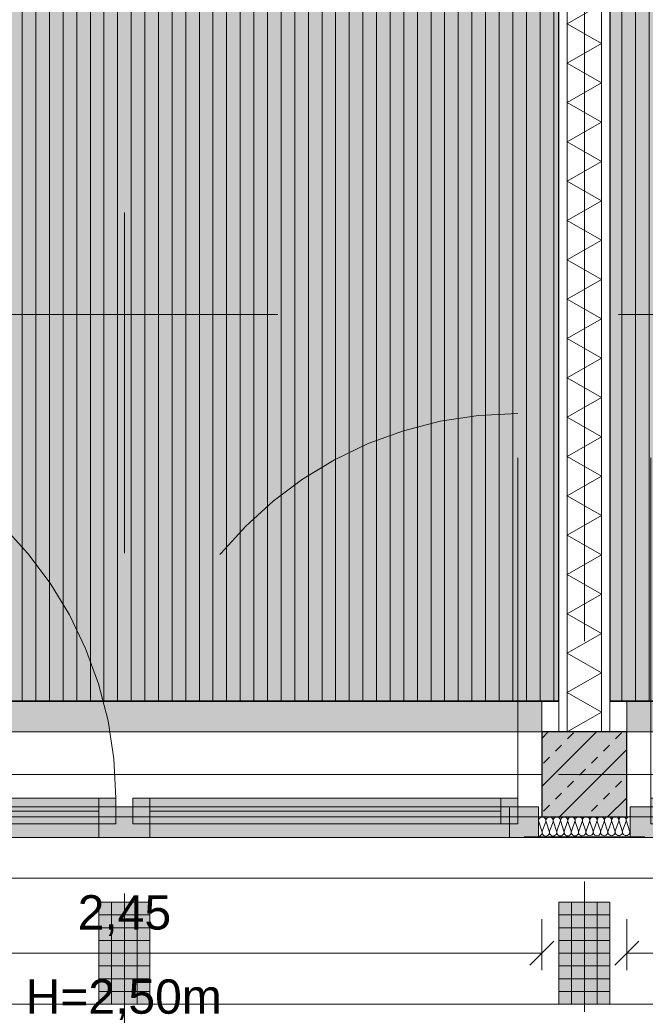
# Model space of a CAD drawing. Header units: metres. Extents: x -49 to 152, y -127 to 99.
# Tile 17 of 177: x -35.41 to -33.57, y -22.27 to -19.38. Entities that reach past the tile are written whole.
import ezdxf

# ---------------------------------------------------------------- set-up
doc = ezdxf.new("R2010")
doc.units = ezdxf.units.M
doc.header["$PDMODE"] = 1
doc.header["$PDSIZE"] = -2
for name, pattern in [('Achsen 01', [5.291531, 3.175, -1.058062, 0.352704, -0.705764]), ('gestrichelt - 01', [2, 1, -1]), ('ISO-07 Punktiert', [0.889, 0.127, -0.762]), ('Raster 01', [2, 1, -1]), ('VW-01 Strichlinie kurz', [2, 1, -1])]:
    doc.linetypes.add(name, pattern=pattern)
doc.layers.get('0').update_dxf_attribs({"lineweight": 25})
for name, color, linetype, lineweight, true_color in [('013_Beton und Stahlbetonarbeiten-000 Brüstung', 7, 'Continuous', 9, 0xa6a6a6), ('013_Beton und Stahlbetonarbeiten-000 Sichtbeton-333 Außenstütze', 5, 'Continuous', 5, 0x0000ff), ('013_Beton und Stahlbetonarbeiten-000 Sichtbeton-334 Außenwandöf', 5, 'Continuous', 5, 0x0000ff), ('014_Fassadenarbeiten-000 Aufsicht Betonfertigteile', 7, 'Continuous', 9, 0xc0c0c0), ('014_Fassadenarbeiten-330 mineralische Dämmung', 7, 'Continuous', 9, 0x666666), ('031_Metallbauarbeiten-350 Lamellendecke DS', 7, 'Continuous', 35, 0x666666), ('032_Metallarbeiten-Fenster', 7, 'Continuous', 13, 0x444444), ('039_Trockenbauarbeiten-340 Dämmung', 7, 'Continuous', 9, 0xc0c0c0), ('AV1-Achsen', 1, 'Achsen 01', 18, 0xff0000), ('AV1-Raster', 7, 'Raster 01', 9, 0xa6a6a6)]:
    doc.layers.add(name, color=color, linetype=linetype, lineweight=lineweight, true_color=true_color)
for name, color, linetype, lineweight in [('013_Beton und Stahlbetonarbeiten-000 Unterzüge', 7, 'ISO-07 Punktiert', 13), ('013_Beton und Stahlbetonarbeiten-330 Außenstützen', 7, 'Continuous', 25), ('014_Fassadenarbeiten-330 Betonfertigteile vertikal', 7, 'Continuous', 9), ('030_Sonnenschutzarbeiten-BLENDSCHUTZ', 7, 'Continuous', 5), ('039_Trockenbauarbeiten-340 Gipskarton', 7, 'Continuous', 9), ('039_Trockenbauarbeiten-alllg.', 7, 'Continuous', 9), ('_1.35m (3D)', 7, 'Continuous', 9), ('_GRU (2D)', 7, 'Continuous', 9), ('_OG 3 (2D)', 7, 'Continuous', 9), ('_OG 3 - DS (2D)', 7, 'Continuous', 9), ('Bemaßung-Bemaßung', 7, 'Continuous', 9)]:
    doc.layers.add(name, color=color, linetype=linetype, lineweight=lineweight)
doc.layers.get('0').freeze()
doc.styles.add('Arial', font='arial.ttf')
doc.dimstyles.new('COE 50', dxfattribs={"dimtxt": 100.872396, "dimasz": 0.001414, "dimexe": 0.001, "dimexo": 0.01, "dimgap": 0.001, "dimtad": 1, "dimdec": 3, "dimtxsty": 'Arial', "dimblk": 'VW_SLASH-3', "dimblk1": 'VW_SLASH-3', "dimblk2": 'VW_SLASH-3', "dimcen": 0, "dimadec": 3, "dimazin": 0, "dimtfac": 0.8, "dimtdec": 3, "dimtix": 1, "dimtmove": 0, "dimatfit": 0, "dimldrblk": 'VW_SLASH-2', "dimfxl": 0.002, "dimfxlon": 1, "dimfrac": 2, "dimtolj": 1, "dimarcsym": 0})
pattern_1 = [(90, (0, 0), (0.04, 0), [])]
pattern_2 = [(-90, (0, 0), (0.0375, 0), [])]
pattern_3 = [(0, (0, 0), (2e-18, -0.0375), [])]

# ---------------------------------------------------------------- blocks, each defined once
blk = doc.blocks.new('Group-4')
at = {"layer": 'AV1-Raster'}
for p, q in [((-35.1, -22.95), (-35.1, 1.35)), ((-33.75, -22.95), (-33.75, 1.35)), ((1.35, -20.25), (-40.5, -20.25))]:
    blk.add_line(p, q, dxfattribs=at)
blk = doc.blocks.new('1.35m (3D)')
at = {"layer": 'AV1-Raster', "color": 7}
blk.add_blockref('Group-4', (0, 0), dxfattribs=at)
blk = doc.blocks.new('VW_SLASH-3')
at = {"color": 0, "linetype": 'ByBlock', "lineweight": -2, "transparency": 16777216}
blk.add_line((0, 0), (-1, 0), dxfattribs=at)
at = {"color": 0, "linetype": 'Continuous', "lineweight": 15, "transparency": 16777216, "flags": 128}
blk.add_lwpolyline([(0.5, 0.5), (-0.5, -0.5)], dxfattribs=at)
blk = doc.blocks.new('*D70')
at = {"layer": '030_Sonnenschutzarbeiten-BLENDSCHUTZ', "color": 0, "lineweight": -2}
for p, q in [((-36.325, -22.025), (-36.325, -22.175)), ((-33.875, -22.025), (-33.875, -22.175)), ((-36.2543, -22.125), (-33.9457, -22.125))]:
    blk.add_line(p, q, dxfattribs=at)
at = {"layer": 'Defpoints', "color": 0}
for p in [(-36.325, -21.36), (-33.875, -21.36), (-33.875, -22.125)]:
    blk.add_point(p, dxfattribs=at)
at = {"layer": '030_Sonnenschutzarbeiten-BLENDSCHUTZ', "color": 0, "lineweight": -2, "xscale": 0.070693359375, "yscale": 0.070693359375, "zscale": 0.070693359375, "rotation": 180}
blk.add_blockref('VW_SLASH-3', (-36.325, -22.125), dxfattribs=at)
at = {"layer": '030_Sonnenschutzarbeiten-BLENDSCHUTZ', "color": 0, "lineweight": -2, "xscale": 0.070693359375, "yscale": 0.070693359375, "zscale": 0.070693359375}
blk.add_blockref('VW_SLASH-3', (-33.875, -22.125), dxfattribs=at)
at = {"layer": '030_Sonnenschutzarbeiten-BLENDSCHUTZ', "color": 0, "lineweight": 13, "insert": (-35.1, -22.0144), "char_height": 0.10087, "attachment_point": 5, "style": 'Arial'}
blk.add_mtext('\\A1;2,45', dxfattribs=at)
blk = doc.blocks.new('VW_SLASH-2')
at = {"color": 0, "linetype": 'ByBlock', "lineweight": -2, "transparency": 16777216}
blk.add_line((0, 0), (-1, 0), dxfattribs=at)
at = {"color": 0, "linetype": 'Continuous', "lineweight": 15, "transparency": 16777216, "flags": 128}
blk.add_lwpolyline([(0.5, 0.5), (-0.5, -0.5)], dxfattribs=at)
blk = doc.blocks.new('*D71')
at = {"layer": '030_Sonnenschutzarbeiten-BLENDSCHUTZ', "color": 0, "lineweight": -2}
for p, q in [((-33.625, -22.025), (-33.625, -22.175)), ((-31.175, -22.025), (-31.175, -22.175)), ((-31.2457, -22.125), (-33.5543, -22.125))]:
    blk.add_line(p, q, dxfattribs=at)
at = {"layer": 'Defpoints', "color": 0}
for p in [(-33.625, -21.36), (-31.175, -21.36), (-33.625, -22.125)]:
    blk.add_point(p, dxfattribs=at)
at = {"layer": '030_Sonnenschutzarbeiten-BLENDSCHUTZ', "color": 0, "lineweight": -2, "xscale": 0.070693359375, "yscale": 0.070693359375, "zscale": 0.070693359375, "rotation": 180}
blk.add_blockref('VW_SLASH-3', (-33.625, -22.125), dxfattribs=at)
at = {"layer": '030_Sonnenschutzarbeiten-BLENDSCHUTZ', "color": 0, "lineweight": -2, "xscale": 0.070693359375, "yscale": 0.070693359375, "zscale": 0.070693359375}
blk.add_blockref('VW_SLASH-3', (-31.175, -22.125), dxfattribs=at)
at = {"layer": '030_Sonnenschutzarbeiten-BLENDSCHUTZ', "color": 0, "lineweight": 13, "insert": (-32.4, -22.0144), "char_height": 0.10087, "attachment_point": 5, "style": 'Arial'}
blk.add_mtext('\\A1;2,45', dxfattribs=at)
blk = doc.blocks.new('Group-177')
at = {"color": 255, "linetype": 'Continuous', "lineweight": 5}
blk.add_wipeout([(-21.475, 33.7), (-17.625, 33.7), (-17.625, 33.8), (-21.475, 33.8)], dxfattribs=at).dxf.layer = '039_Trockenbauarbeiten-340 Dämmung'
blk = doc.blocks.new('Group-178')
at = {"layer": '039_Trockenbauarbeiten-340 Dämmung', "transparency": 33554687, "flags": 128}
blk.add_lwpolyline([(-21.475, 33.8), (-21.4173, 33.7), (-21.3595, 33.8), (-21.3018, 33.7), (-21.2441, 33.8), (-21.1863, 33.7), (-21.1286, 33.8), (-21.0709, 33.7), (-21.0131, 33.8), (-20.9554, 33.7), (-20.8976, 33.8), (-20.8399, 33.7), (-20.7822, 33.8), (-20.7244, 33.7), (-20.6667, 33.8), (-20.609, 33.7), (-20.5512, 33.8), (-20.4935, 33.7), (-20.4358, 33.8), (-20.378, 33.7), (-20.3203, 33.8), (-20.2626, 33.7), (-20.2048, 33.8), (-20.1471, 33.7), (-20.0894, 33.8), (-20.0316, 33.7), (-19.9739, 33.8), (-19.9162, 33.7), (-19.8584, 33.8), (-19.8007, 33.7), (-19.7429, 33.8), (-19.6852, 33.7), (-19.6275, 33.8), (-19.5697, 33.7), (-19.512, 33.8), (-19.4543, 33.7), (-19.3965, 33.8), (-19.3388, 33.7)], dxfattribs=at)
blk = doc.blocks.new('Group-179')
at = {"layer": '039_Trockenbauarbeiten-340 Dämmung'}
blk.add_blockref('Group-177', (0, 0), dxfattribs=at)
at = {"layer": '039_Trockenbauarbeiten-340 Dämmung', "transparency": 33554687}
blk.add_blockref('Group-178', (0, 0), dxfattribs=at)
blk = doc.blocks.new('Parametric Object-7')
at = {"layer": '039_Trockenbauarbeiten-340 Dämmung', "color": 7, "transparency": 33554687}
blk.add_blockref('Group-179', (0, 0), dxfattribs=at)
at = {"layer": '039_Trockenbauarbeiten-340 Dämmung', "color": 0, "flags": 1}
for tag in ['IFC_UUID', 'instanceID', 'prm0_name', 'prm0_type', 'prm0_value', 'prm1_name', 'prm1_type', 'prm1_value', 'prm2_name', 'prm2_type', 'prm2_value', 'prm3_name', 'prm3_type', 'prm3_value', 'prm4_name', 'prm4_type', 'prm4_value', 'prm5_name', 'prm5_type', 'prm5_value', 'prm6_name', 'prm6_type', 'prm6_value']:
    blk.add_attdef(tag, (-33.8, -21.475), '', height=0.00018, dxfattribs=at)
blk = doc.blocks.new('*D446')
at = {"layer": 'Bemaßung-Bemaßung', "color": 0, "lineweight": -2}
for p, q in [((-39.15, -25.175), (-39.15, -25.325)), ((-33.75, -25.175), (-33.75, -25.325)), ((-33.8207, -25.275), (-39.0793, -25.275))]:
    blk.add_line(p, q, dxfattribs=at)
at = {"layer": 'Defpoints', "color": 0}
for p in [(-39.15, -21.6), (-33.75, -21.6), (-39.15, -25.275)]:
    blk.add_point(p, dxfattribs=at)
at = {"layer": 'Bemaßung-Bemaßung', "color": 0, "lineweight": -2, "xscale": 0.070693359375, "yscale": 0.070693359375, "zscale": 0.070693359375, "rotation": 180}
blk.add_blockref('VW_SLASH-3', (-39.15, -25.275), dxfattribs=at)
at = {"layer": 'Bemaßung-Bemaßung', "color": 0, "lineweight": -2, "xscale": 0.070693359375, "yscale": 0.070693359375, "zscale": 0.070693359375}
blk.add_blockref('VW_SLASH-3', (-33.75, -25.275), dxfattribs=at)
at = {"layer": 'Bemaßung-Bemaßung', "color": 0, "insert": (-36.45, -25.1644), "char_height": 0.10087, "attachment_point": 5, "style": 'Arial'}
blk.add_mtext('\\A1;5,40', dxfattribs=at)
blk = doc.blocks.new('*D447')
at = {"layer": 'Bemaßung-Bemaßung', "color": 0, "lineweight": -2}
for p, q in [((-33.75, -25.175), (-33.75, -25.325)), ((-28.35, -25.175), (-28.35, -25.325)), ((-28.4207, -25.275), (-33.6793, -25.275))]:
    blk.add_line(p, q, dxfattribs=at)
at = {"layer": 'Defpoints', "color": 0}
for p in [(-33.75, -21.6), (-28.35, -21.6), (-33.75, -25.275)]:
    blk.add_point(p, dxfattribs=at)
at = {"layer": 'Bemaßung-Bemaßung', "color": 0, "lineweight": -2, "xscale": 0.070693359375, "yscale": 0.070693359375, "zscale": 0.070693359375, "rotation": 180}
blk.add_blockref('VW_SLASH-3', (-33.75, -25.275), dxfattribs=at)
at = {"layer": 'Bemaßung-Bemaßung', "color": 0, "lineweight": -2, "xscale": 0.070693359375, "yscale": 0.070693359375, "zscale": 0.070693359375}
blk.add_blockref('VW_SLASH-3', (-28.35, -25.275), dxfattribs=at)
at = {"layer": 'Bemaßung-Bemaßung', "color": 0, "insert": (-31.05, -25.1644), "char_height": 0.10087, "attachment_point": 5, "style": 'Arial'}
blk.add_mtext('\\A1;5,40', dxfattribs=at)
blk = doc.blocks.new('*D520')
at = {"layer": 'Bemaßung-Bemaßung', "color": 0, "lineweight": -2}
for p, q in [((-36.325, -23.675), (-36.325, -23.825)), ((-33.875, -23.675), (-33.875, -23.825)), ((-33.9457, -23.775), (-36.2543, -23.775))]:
    blk.add_line(p, q, dxfattribs=at)
at = {"layer": 'Defpoints', "color": 0}
for p in [(-36.325, -21.475), (-33.875, -21.475), (-36.325, -23.775)]:
    blk.add_point(p, dxfattribs=at)
at = {"layer": 'Bemaßung-Bemaßung', "color": 0, "lineweight": -2, "xscale": 0.070693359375, "yscale": 0.070693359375, "zscale": 0.070693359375, "rotation": 180}
blk.add_blockref('VW_SLASH-3', (-36.325, -23.775), dxfattribs=at)
at = {"layer": 'Bemaßung-Bemaßung', "color": 0, "lineweight": -2, "xscale": 0.070693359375, "yscale": 0.070693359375, "zscale": 0.070693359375}
blk.add_blockref('VW_SLASH-3', (-33.875, -23.775), dxfattribs=at)
at = {"layer": 'Bemaßung-Bemaßung', "color": 0, "insert": (-35.1, -23.6644), "char_height": 0.10087, "attachment_point": 5, "style": 'Arial'}
blk.add_mtext('\\A1;2,45', dxfattribs=at)
blk = doc.blocks.new('*D521')
at = {"layer": 'Bemaßung-Bemaßung', "color": 0, "lineweight": -2}
for p, q in [((-33.875, -23.675), (-33.875, -23.825)), ((-33.625, -23.675), (-33.625, -23.825)), ((-33.6957, -23.775), (-33.8043, -23.775))]:
    blk.add_line(p, q, dxfattribs=at)
at = {"layer": 'Defpoints', "color": 0}
for p in [(-33.875, -21.475), (-33.625, -21.475), (-33.875, -23.775)]:
    blk.add_point(p, dxfattribs=at)
at = {"layer": 'Bemaßung-Bemaßung', "color": 0, "lineweight": -2, "xscale": 0.070693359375, "yscale": 0.070693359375, "zscale": 0.070693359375, "rotation": 180}
blk.add_blockref('VW_SLASH-3', (-33.875, -23.775), dxfattribs=at)
at = {"layer": 'Bemaßung-Bemaßung', "color": 0, "lineweight": -2, "xscale": 0.070693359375, "yscale": 0.070693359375, "zscale": 0.070693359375}
blk.add_blockref('VW_SLASH-3', (-33.625, -23.775), dxfattribs=at)
at = {"layer": 'Bemaßung-Bemaßung', "color": 0, "insert": (-33.75, -23.6735), "char_height": 0.10087, "attachment_point": 5, "style": 'Arial'}
blk.add_mtext('\\A1;25', dxfattribs=at)
blk = doc.blocks.new('*D522')
at = {"layer": 'Bemaßung-Bemaßung', "color": 0, "lineweight": -2}
for p, q in [((-33.625, -23.675), (-33.625, -23.825)), ((-31.175, -23.675), (-31.175, -23.825)), ((-31.2457, -23.775), (-33.5543, -23.775))]:
    blk.add_line(p, q, dxfattribs=at)
at = {"layer": 'Defpoints', "color": 0}
for p in [(-33.625, -21.475), (-31.175, -21.475), (-33.625, -23.775)]:
    blk.add_point(p, dxfattribs=at)
at = {"layer": 'Bemaßung-Bemaßung', "color": 0, "lineweight": -2, "xscale": 0.070693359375, "yscale": 0.070693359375, "zscale": 0.070693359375, "rotation": 180}
blk.add_blockref('VW_SLASH-3', (-33.625, -23.775), dxfattribs=at)
at = {"layer": 'Bemaßung-Bemaßung', "color": 0, "lineweight": -2, "xscale": 0.070693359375, "yscale": 0.070693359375, "zscale": 0.070693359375}
blk.add_blockref('VW_SLASH-3', (-31.175, -23.775), dxfattribs=at)
at = {"layer": 'Bemaßung-Bemaßung', "color": 0, "insert": (-32.4, -23.6644), "char_height": 0.10087, "attachment_point": 5, "style": 'Arial'}
blk.add_mtext('\\A1;2,45', dxfattribs=at)
blk = doc.blocks.new('*D731')
at = {"layer": 'Bemaßung-Bemaßung', "color": 0, "linetype": 'Continuous', "lineweight": -2}
for p, q in [((-36.375, -23.175), (-36.375, -23.325)), ((-33.825, -23.175), (-33.825, -23.325)), ((-33.8957, -23.275), (-36.3043, -23.275))]:
    blk.add_line(p, q, dxfattribs=at)
at = {"layer": 'Defpoints', "color": 0}
for p in [(-36.375, -21.475), (-33.825, -21.475), (-36.375, -23.275)]:
    blk.add_point(p, dxfattribs=at)
at = {"layer": 'Bemaßung-Bemaßung', "color": 0, "lineweight": -2, "xscale": 0.070693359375, "yscale": 0.070693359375, "zscale": 0.070693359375, "rotation": 180}
blk.add_blockref('VW_SLASH-3', (-36.375, -23.275), dxfattribs=at)
at = {"layer": 'Bemaßung-Bemaßung', "color": 0, "lineweight": -2, "xscale": 0.070693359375, "yscale": 0.070693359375, "zscale": 0.070693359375}
blk.add_blockref('VW_SLASH-3', (-33.825, -23.275), dxfattribs=at)
at = {"layer": 'Bemaßung-Bemaßung', "color": 0, "insert": (-35.1, -23.1644), "char_height": 0.10087, "attachment_point": 5, "style": 'Arial'}
blk.add_mtext('\\A1;2,55', dxfattribs=at)
blk = doc.blocks.new('*D732')
at = {"layer": 'Bemaßung-Bemaßung', "color": 0, "linetype": 'Continuous', "lineweight": -2}
for p, q in [((-33.825, -23.175), (-33.825, -23.325)), ((-33.675, -23.175), (-33.675, -23.325)), ((-33.8957, -23.275), (-33.9664, -23.275)), ((-33.675, -23.275), (-33.825, -23.275)), ((-33.6043, -23.275), (-33.5336, -23.275))]:
    blk.add_line(p, q, dxfattribs=at)
at = {"layer": 'Defpoints', "color": 0}
for p in [(-33.825, -21.475), (-33.675, -21.475), (-33.825, -23.275)]:
    blk.add_point(p, dxfattribs=at)
at = {"layer": 'Bemaßung-Bemaßung', "color": 0, "lineweight": -2, "xscale": 0.070693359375, "yscale": 0.070693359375, "zscale": 0.070693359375}
blk.add_blockref('VW_SLASH-3', (-33.825, -23.275), dxfattribs=at)
at = {"layer": 'Bemaßung-Bemaßung', "color": 0, "lineweight": -2, "xscale": 0.070693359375, "yscale": 0.070693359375, "zscale": 0.070693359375, "rotation": 180}
blk.add_blockref('VW_SLASH-3', (-33.675, -23.275), dxfattribs=at)
at = {"layer": 'Bemaßung-Bemaßung', "color": 0, "insert": (-33.75, -23.5545), "char_height": 0.10087, "attachment_point": 5, "style": 'Arial'}
blk.add_mtext('\\A1;15', dxfattribs=at)
blk = doc.blocks.new('*D733')
at = {"layer": 'Bemaßung-Bemaßung', "color": 0, "linetype": 'Continuous', "lineweight": -2}
for p, q in [((-33.675, -23.175), (-33.675, -23.325)), ((-31.125, -23.175), (-31.125, -23.325)), ((-31.1957, -23.275), (-33.6043, -23.275))]:
    blk.add_line(p, q, dxfattribs=at)
at = {"layer": 'Defpoints', "color": 0}
for p in [(-33.675, -21.475), (-31.125, -21.475), (-33.675, -23.275)]:
    blk.add_point(p, dxfattribs=at)
at = {"layer": 'Bemaßung-Bemaßung', "color": 0, "lineweight": -2, "xscale": 0.070693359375, "yscale": 0.070693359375, "zscale": 0.070693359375, "rotation": 180}
blk.add_blockref('VW_SLASH-3', (-33.675, -23.275), dxfattribs=at)
at = {"layer": 'Bemaßung-Bemaßung', "color": 0, "lineweight": -2, "xscale": 0.070693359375, "yscale": 0.070693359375, "zscale": 0.070693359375}
blk.add_blockref('VW_SLASH-3', (-31.125, -23.275), dxfattribs=at)
at = {"layer": 'Bemaßung-Bemaßung', "color": 0, "insert": (-32.4, -23.1644), "char_height": 0.10087, "attachment_point": 5, "style": 'Arial'}
blk.add_mtext('\\A1;2,55', dxfattribs=at)
blk = doc.blocks.new('COE - Fenster 01')
at = {"layer": '032_Metallarbeiten-Fenster', "linetype": 'Continuous', "lineweight": 0}
for points in [[(-0.03, 2.515), (-0.03, 2.43), (0.06, 2.43), (0.06, 2.515)], [(0.02, 2.455), (0.02, 2.405), (-0.055, 2.405), (-0.055, 2.455)], [(-0.03, 2.43), (0.06, 2.43), (0.06, 0.17), (-0.03, 0.17)], [(0.02, 2.405), (0.02, 1.375), (-0.055, 1.375), (-0.055, 2.405)], [(0.02, 1.375), (0.02, 1.325), (-0.055, 1.325), (-0.055, 1.375)], [(0.06, 1.375), (0.06, 1.225), (-0.03, 1.225), (-0.03, 1.375)], [(0.02, 1.225), (0.02, 1.275), (-0.055, 1.275), (-0.055, 1.225)], [(0.02, 0.195), (0.02, 1.225), (-0.055, 1.225), (-0.055, 0.195)], [(0.02, 0.145), (0.02, 0.195), (-0.055, 0.195), (-0.055, 0.145)], [(0.06, 0.17), (-0.03, 0.17), (-0.03, 0.085), (0.06, 0.085)]]:
    blk.add_hatch(color=7, dxfattribs=at).paths.add_polyline_path(points)
at = {"layer": '032_Metallarbeiten-Fenster', "color": 7, "linetype": 'gestrichelt - 01', "lineweight": 18, "transparency": 33554687}
for p, q in [((-0.055, 2.455), (-1.185, 2.455)), ((-0.055, 0.145), (-1.185, 0.145))]:
    blk.add_line(p, q, dxfattribs=at)
at = {"layer": '032_Metallarbeiten-Fenster', "color": 7, "lineweight": 18}
for p, q in [((-0.0175, 2.405), (-0.0175, 1.375)), ((-0.0175, 0.195), (-0.0175, 1.225))]:
    blk.add_line(p, q, dxfattribs=at)
at = {"layer": '032_Metallarbeiten-Fenster', "color": 7, "lineweight": 18, "flags": 128}
for points in [[(-0.03, 2.515), (-0.03, 2.43), (0.06, 2.43), (0.06, 2.515)], [(0.02, 2.455), (0.02, 2.405), (-0.055, 2.405), (-0.055, 2.455)], [(-0.03, 2.43), (0.06, 2.43), (0.06, 0.17), (-0.03, 0.17)], [(0.02, 2.405), (0.02, 1.375), (-0.055, 1.375), (-0.055, 2.405)], [(0.02, 1.375), (0.02, 1.325), (-0.055, 1.325), (-0.055, 1.375)], [(0.06, 1.375), (0.06, 1.225), (-0.03, 1.225), (-0.03, 1.375)], [(0.02, 1.225), (0.02, 1.275), (-0.055, 1.275), (-0.055, 1.225)], [(0.02, 0.195), (0.02, 1.225), (-0.055, 1.225), (-0.055, 0.195)], [(0.02, 0.145), (0.02, 0.195), (-0.055, 0.195), (-0.055, 0.145)], [(0.06, 0.17), (-0.03, 0.17), (-0.03, 0.085), (0.06, 0.085)]]:
    blk.add_lwpolyline(points, close=True, dxfattribs=at)
at = {"layer": '032_Metallarbeiten-Fenster', "color": 7, "linetype": 'gestrichelt - 01', "lineweight": 18, "transparency": 33554687}
for centre, start, end in [((-0.055, 2.455), 180.0004, 270), ((-0.055, 0.145), 90, 179.9996)]:
    blk.add_arc(centre, 1.13, start, end, dxfattribs=at)
blk = doc.blocks.new('Group-484')
at = {"layer": '014_Fassadenarbeiten-330 mineralische Dämmung', "transparency": 33554687, "flags": 128}
for points in [[(15.324, -23.2855, 0.513088), (15.3343, -23.2714), (15.3251, -23.2435, -1.372995), (15.3455, -23.2434), (15.3354, -23.2714, 1.372583), (15.3558, -23.2713), (15.3466, -23.2434, -1.372995), (15.367, -23.2432), (15.3568, -23.2713, 1.372583), (15.3772, -23.2712)], [(15.3354, -23.2714, 1.372583), (15.3558, -23.2713), (15.3466, -23.2434, -1.372995), (15.367, -23.2432), (15.3568, -23.2713, 1.372583), (15.3772, -23.2712), (15.368, -23.2432, -1.372995), (15.3884, -23.2431), (15.3783, -23.2712, 1.372583), (15.3987, -23.2711), (15.3895, -23.2431, -1.372995), (15.4099, -23.243), (15.3997, -23.2711, 1.372583), (15.4201, -23.2709), (15.4109, -23.243, -1.372995), (15.4313, -23.2429), (15.4212, -23.2709, 1.372583), (15.4416, -23.2708), (15.4324, -23.2429, -1.372995), (15.4528, -23.2427), (15.4426, -23.2708, 1.372583), (15.463, -23.2707), (15.4538, -23.2427, -1.372995), (15.4742, -23.2426), (15.464, -23.2707, 1.372583), (15.4844, -23.2706), (15.4753, -23.2426, -1.372995), (15.4957, -23.2425), (15.4855, -23.2705, 1.372583), (15.5059, -23.2704), (15.4967, -23.2425, -1.372995), (15.5171, -23.2424), (15.5069, -23.2704, 1.372583), (15.5273, -23.2703), (15.5182, -23.2424, -1.372995), (15.5386, -23.2422), (15.5284, -23.2703, 1.372583), (15.5488, -23.2702), (15.5396, -23.2422, -1.372995), (15.56, -23.2421), (15.5498, -23.2702, 1.372583), (15.5702, -23.27), (15.5611, -23.2421, -1.372995), (15.5815, -23.242)], [(15.5284, -23.2703, 0.324435), (15.5324, -23.2822, 0.324435), (15.545, -23.2822, 0.324435), (15.5488, -23.2702), (15.5396, -23.2422, -0.324488), (15.5435, -23.2302, -0.324488), (15.5561, -23.2302, -0.324488), (15.56, -23.2421), (15.5498, -23.2702, 0.324435), (15.5538, -23.2821, 0.324435), (15.5664, -23.282, 0.324435), (15.5702, -23.27), (15.5611, -23.2421, -0.324488), (15.5649, -23.2301, -0.324488), (15.5775, -23.23, -0.324488), (15.5815, -23.242), (15.5713, -23.27, 0.324435), (15.5753, -23.282, 0.324435), (15.5879, -23.2819, 0.324435), (15.5917, -23.2699), (15.5825, -23.242, -0.540395), (15.5937, -23.228)], [(15.594, -23.279, -0.225531), (15.5927, -23.2699), (15.5939, -23.2666)]]:
    blk.add_lwpolyline(points, format="xyb", dxfattribs=at)
blk = doc.blocks.new('Group-488')
at = {"layer": '014_Fassadenarbeiten-330 mineralische Dämmung', "transparency": 33554687}
blk.add_blockref('Group-484', (0, 0), dxfattribs=at)
blk = doc.blocks.new('Parametric Object-68')
at = {"layer": '014_Fassadenarbeiten-330 mineralische Dämmung', "color": 7, "transparency": 33554687}
blk.add_blockref('Group-488', (0, 0), dxfattribs=at)
at = {"layer": '014_Fassadenarbeiten-330 mineralische Dämmung', "color": 0, "flags": 1}
for tag in ['IFC_UUID', 'instanceID', 'prm0_name', 'prm0_type', 'prm0_value', 'prm1_name', 'prm1_type', 'prm1_value', 'prm2_name', 'prm2_type', 'prm2_value', 'prm3_name', 'prm3_type', 'prm3_value', 'prm4_name', 'prm4_type', 'prm4_value', 'prm5_name', 'prm5_type', 'prm5_value', 'prm6_name', 'prm6_type', 'prm6_value']:
    blk.add_attdef(tag, (-33.8852, -21.7824), '', height=0.00018, dxfattribs=at)
blk = doc.blocks.new('Group-877')
at = {"layer": 'AV1-Achsen'}
blk.add_line((-33.75, -26.5), (-33.75, 4.9), dxfattribs=at)
blk = doc.blocks.new('Group-881')
at = {"layer": 'AV1-Achsen'}
blk.add_line((-43.35, -21.6), (4.2, -21.6), dxfattribs=at)
blk = doc.blocks.new('GRU (2D)')
at = {"layer": 'AV1-Achsen', "color": 7}
for name in ['Group-877', 'Group-881']:
    blk.add_blockref(name, (0, 0), dxfattribs=at)
blk = doc.blocks.new('OG 3 - DS (2D)')
at = {"layer": '030_Sonnenschutzarbeiten-BLENDSCHUTZ', "linetype": 'Continuous', "lineweight": 0, "transparency": 33554610}
for points in [[(-36.325, -21.475), (-33.875, -21.475), (-33.875, -21.385), (-36.325, -21.385)], [(-33.625, -21.475), (-31.175, -21.475), (-31.175, -21.385), (-33.625, -21.385)]]:
    blk.add_hatch(color=161, dxfattribs=at).paths.add_polyline_path(points)
at = {"layer": '031_Metallbauarbeiten-350 Lamellendecke DS', "linetype": 'Continuous', "lineweight": 0, "transparency": 33554508}
for points in [[(-36.375, -16.375), (-33.825, -16.375), (-33.825, -21.385), (-36.375, -21.385)], [(-33.675, -16.375), (-31.125, -16.375), (-31.125, -21.385), (-33.675, -21.385)]]:
    blk.add_hatch(color=254, dxfattribs=at).paths.add_polyline_path(points)
at = {"layer": '031_Metallbauarbeiten-350 Lamellendecke DS', "linetype": 'Continuous', "lineweight": 9, "transparency": 33554508}
h = blk.add_hatch(dxfattribs=at)
h.set_pattern_fill('Lamellendecke', color=252, style=0, pattern_type=2)
h.set_pattern_definition(pattern_1)
h.paths.add_polyline_path([(-36.375, -16.375), (-33.825, -16.375), (-33.825, -21.385), (-36.375, -21.385)])
h = blk.add_hatch(dxfattribs=at)
h.set_pattern_fill('Lamellendecke', color=252, style=0, pattern_type=2)
h.set_pattern_definition(pattern_1)
h.paths.add_polyline_path([(-33.675, -16.375), (-31.125, -16.375), (-31.125, -21.385), (-33.675, -21.385)])
at = {"layer": '030_Sonnenschutzarbeiten-BLENDSCHUTZ', "color": 251, "lineweight": 13, "flags": 128}
for points in [[(-36.325, -21.475), (-33.875, -21.475), (-33.875, -21.385), (-36.325, -21.385)], [(-33.625, -21.475), (-31.175, -21.475), (-31.175, -21.385), (-33.625, -21.385)]]:
    blk.add_lwpolyline(points, close=True, dxfattribs=at)
at = {"layer": '031_Metallbauarbeiten-350 Lamellendecke DS', "flags": 128}
for points in [[(-36.375, -16.375), (-33.825, -16.375), (-33.825, -21.385), (-36.375, -21.385)], [(-33.675, -16.375), (-31.125, -16.375), (-31.125, -21.385), (-33.675, -21.385)]]:
    blk.add_lwpolyline(points, close=True, dxfattribs=at)
at = {"layer": '030_Sonnenschutzarbeiten-BLENDSCHUTZ', "color": 7, "insert": (-35.3897, -22.2018), "char_height": 0.10087, "attachment_point": 1, "line_spacing_factor": 0.969122, "style": 'Arial'}
blk.add_mtext('H=2,50m', dxfattribs=at)
at = {"layer": '030_Sonnenschutzarbeiten-BLENDSCHUTZ', "color": 7, "lineweight": 13}
for base, p1, p2, picture, middle in [((-33.875, -22.125), (-36.325, -21.36), (-33.875, -21.36), '*D70', (-35.1, -22.0144)), ((-33.625, -22.125), (-31.175, -21.36), (-33.625, -21.36), '*D71', (-32.4, -22.0144))]:
    dim = blk.add_linear_dim(base=base, p1=p1, p2=p2, text='2,45', dimstyle='COE 50', override={"dimtxt": 0.100872, "dimasz": 0.070693, "dimexe": 0.05, "dimgap": 0.05, "dimpost": '<>', "dimtxsty": 'Arial', "dimtmove": 2, "dimfxl": 0.1}, dxfattribs=at)
    dim.commit()
    dim.dimension.update_dxf_attribs({"geometry": picture, "text_midpoint": middle})
blk = doc.blocks.new('OG 3 (2D)')
at = {"layer": '014_Fassadenarbeiten-330 Betonfertigteile vertikal', "linetype": 'Continuous', "lineweight": 0}
for points in [[(-35.025, -21.975), (-35.175, -21.975), (-35.175, -22.275), (-35.025, -22.275)], [(-33.675, -21.975), (-33.825, -21.975), (-33.825, -22.275), (-33.675, -22.275)]]:
    blk.add_hatch(color=9, dxfattribs=at).paths.add_polyline_path(points)
at = {"layer": '014_Fassadenarbeiten-330 Betonfertigteile vertikal', "linetype": 'Continuous', "lineweight": 9}
h = blk.add_hatch(dxfattribs=at)
h.set_pattern_fill('Stahlbetonfertigteil-1', color=8, style=0, pattern_type=2)
h.set_pattern_definition(pattern_2)
h.paths.add_polyline_path([(-35.025, -21.975), (-35.175, -21.975), (-35.175, -22.275), (-35.025, -22.275)])
at = {"layer": '014_Fassadenarbeiten-330 Betonfertigteile vertikal', "linetype": 'Continuous', "lineweight": 13}
h = blk.add_hatch(dxfattribs=at)
h.set_pattern_fill('Stahlbetonfertigteil', color=8, style=0, pattern_type=2)
h.set_pattern_definition(pattern_3)
h.paths.add_polyline_path([(-35.025, -21.975), (-35.175, -21.975), (-35.175, -22.275), (-35.025, -22.275)])
at = {"layer": '014_Fassadenarbeiten-330 Betonfertigteile vertikal', "linetype": 'Continuous', "lineweight": 9}
h = blk.add_hatch(dxfattribs=at)
h.set_pattern_fill('Stahlbetonfertigteil-1', color=8, style=0, pattern_type=2)
h.set_pattern_definition(pattern_2)
h.paths.add_polyline_path([(-33.675, -21.975), (-33.825, -21.975), (-33.825, -22.275), (-33.675, -22.275)])
at = {"layer": '014_Fassadenarbeiten-330 Betonfertigteile vertikal', "linetype": 'Continuous', "lineweight": 13}
h = blk.add_hatch(dxfattribs=at)
h.set_pattern_fill('Stahlbetonfertigteil', color=8, style=0, pattern_type=2)
h.set_pattern_definition(pattern_3)
h.paths.add_polyline_path([(-33.675, -21.975), (-33.825, -21.975), (-33.825, -22.275), (-33.675, -22.275)])
at = {"layer": '032_Metallarbeiten-Fenster', "linetype": 'Continuous', "lineweight": 0, "transparency": 33554687}
blk.add_hatch(color=181, dxfattribs=at).paths.add_polyline_path([(-33.9269, -21.783), (-33.5731, -21.783), (-33.5731, -21.785), (-33.9269, -21.785)])
at = {"layer": '014_Fassadenarbeiten-000 Aufsicht Betonfertigteile', "flags": 128}
blk.add_lwpolyline([(-39.455, -21.905), (0.305, -21.905), (0.675, -22.275), (-39.825, -22.275)], close=True, dxfattribs=at)
at = {"layer": '014_Fassadenarbeiten-330 Betonfertigteile vertikal', "flags": 128}
for points in [[(-35.025, -21.975), (-35.175, -21.975), (-35.175, -22.275), (-35.025, -22.275)], [(-33.675, -21.975), (-33.825, -21.975), (-33.825, -22.275), (-33.675, -22.275)]]:
    blk.add_lwpolyline(points, close=True, dxfattribs=at)
at = {"layer": '032_Metallarbeiten-Fenster', "color": 7, "linetype": 'Continuous', "lineweight": 9, "transparency": 33554687, "flags": 128}
blk.add_lwpolyline([(-33.9269, -21.783), (-33.5731, -21.783), (-33.5731, -21.785), (-33.9269, -21.785)], close=True, dxfattribs=at)
at = {"layer": '039_Trockenbauarbeiten-340 Dämmung', "rotation": 90}
blk.add_blockref('Parametric Object-7', (0, 0), dxfattribs=at)
at = {"color": 255}
for points in [[(-36.325, -21.725), (-36.325, -21.475), (-33.875, -21.475), (-33.875, -21.725)], [(-33.625, -21.725), (-33.625, -21.475), (-31.175, -21.475), (-31.175, -21.725)]]:
    blk.add_wipeout(points, dxfattribs=at).dxf.layer = '013_Beton und Stahlbetonarbeiten-000 Brüstung'
at = {"layer": '013_Beton und Stahlbetonarbeiten-000 Brüstung', "flags": 128}
for points in [[(-36.325, -21.725), (-36.325, -21.475), (-33.875, -21.475), (-33.875, -21.725)], [(-33.625, -21.725), (-33.625, -21.475), (-31.175, -21.475), (-31.175, -21.725)]]:
    blk.add_lwpolyline(points, close=True, dxfattribs=at)
at = {"layer": '013_Beton und Stahlbetonarbeiten-000 Unterzüge', "linetype": 'VW-01 Strichlinie kurz', "flags": 128}
for points in [[(-33.875, -21.475), (-33.875, -21.725), (-36.325, -21.725), (-36.325, -21.475)], [(-31.175, -21.475), (-31.175, -21.725), (-33.625, -21.725), (-33.625, -21.475)]]:
    blk.add_lwpolyline(points, close=True, dxfattribs=at)
at = {"layer": '039_Trockenbauarbeiten-alllg.'}
for p, q in [((-36.325, -21.6), (-33.875, -21.6)), ((-33.625, -21.6), (-31.175, -21.6))]:
    blk.add_line(p, q, dxfattribs=at)
at = {"layer": '014_Fassadenarbeiten-330 mineralische Dämmung'}
blk.add_blockref('Parametric Object-68', (-49.2089, 1.5044), dxfattribs=at)
at = {"layer": '032_Metallarbeiten-Fenster', "color": 7, "rotation": 270}
for p in [(-36.4, -21.725), (-33.7, -21.725)]:
    blk.add_blockref('COE - Fenster 01', p, dxfattribs=at)
at = {"layer": 'Bemaßung-Bemaßung'}
for base, p1, p2, picture, middle in [((-36.325, -23.775), (-33.875, -21.475), (-36.325, -21.475), '*D520', (-35.1, -23.6644)), ((-33.625, -23.775), (-31.175, -21.475), (-33.625, -21.475), '*D522', (-32.4, -23.6644))]:
    dim = blk.add_linear_dim(base=base, p1=p1, p2=p2, text='2,45', dimstyle='COE 50', override={"dimtxt": 0.100872, "dimasz": 0.070693, "dimexe": 0.05, "dimgap": 0.05, "dimpost": '<>', "dimtxsty": 'Arial', "dimtmove": 2, "dimfxl": 0.1}, dxfattribs=at)
    dim.commit()
    dim.dimension.update_dxf_attribs({"geometry": picture, "text_midpoint": middle})
at = {"layer": 'Bemaßung-Bemaßung', "color": 1}
for base, p1, p2, picture, middle in [((-39.15, -25.275), (-33.75, -21.6), (-39.15, -21.6), '*D446', (-36.45, -25.1644)), ((-33.75, -25.275), (-28.35, -21.6), (-33.75, -21.6), '*D447', (-31.05, -25.1644))]:
    dim = blk.add_linear_dim(base=base, p1=p1, p2=p2, text='5,40', dimstyle='COE 50', override={"dimtxt": 0.100872, "dimasz": 0.070693, "dimexe": 0.05, "dimgap": 0.05, "dimpost": '<>', "dimtxsty": 'Arial', "dimtmove": 2, "dimfxl": 0.1}, dxfattribs=at)
    dim.commit()
    dim.dimension.update_dxf_attribs({"geometry": picture, "text_midpoint": middle})
at = {"color": 255}
for points in [[(-33.825, -17.625), (-33.8, -17.625), (-33.8, -21.475), (-33.825, -21.475)], [(-33.7, -17.625), (-33.675, -17.625), (-33.675, -21.475), (-33.7, -21.475)]]:
    blk.add_wipeout(points, dxfattribs=at).dxf.layer = '039_Trockenbauarbeiten-340 Gipskarton'
at = {"layer": '013_Beton und Stahlbetonarbeiten-330 Außenstützen', "linetype": 'Continuous', "lineweight": 0, "true_color": 0xc0c0c0}
blk.add_hatch(color=9, dxfattribs=at).paths.add_polyline_path([(-33.625, -21.475), (-33.875, -21.475), (-33.875, -21.725), (-33.625, -21.725)])
at = {"layer": '013_Beton und Stahlbetonarbeiten-330 Außenstützen', "linetype": 'Continuous', "lineweight": 13}
h = blk.add_hatch(dxfattribs=at)
h.set_pattern_fill('Stahlbeton', color=251, style=0, pattern_type=2)
h.set_pattern_definition([(45, (0, 0), (0.07071068, -0.07071068), [0.025, -0.025])])
h.paths.add_polyline_path([(-33.625, -21.475), (-33.875, -21.475), (-33.875, -21.725), (-33.625, -21.725)])
h = blk.add_hatch(dxfattribs=at)
h.set_pattern_fill('Stahlbeton-1', color=251, style=0, pattern_type=2)
h.set_pattern_definition([(-135, (0.03106, -0.03313), (0.07071068, -0.07071068), [])])
h.paths.add_polyline_path([(-33.625, -21.475), (-33.875, -21.475), (-33.875, -21.725), (-33.625, -21.725)])
at = {"layer": '013_Beton und Stahlbetonarbeiten-000 Sichtbeton-333 Außenstütze', "color": 30}
blk.add_solid([(-33.625, -21.475), (-33.675, -21.525), (-33.875, -21.475), (-33.825, -21.525)], dxfattribs=at)
at = {"layer": '013_Beton und Stahlbetonarbeiten-000 Sichtbeton-334 Außenwandöf', "color": 30}
for points in [[(-33.875, -21.475), (-33.825, -21.525), (-33.875, -21.725), (-33.825, -21.725)], [(-33.675, -21.525), (-33.625, -21.475), (-33.675, -21.725), (-33.625, -21.725)]]:
    blk.add_solid(points, dxfattribs=at)
at = {"layer": '013_Beton und Stahlbetonarbeiten-330 Außenstützen', "flags": 128}
blk.add_lwpolyline([(-33.625, -21.475), (-33.875, -21.475), (-33.875, -21.725), (-33.625, -21.725)], close=True, dxfattribs=at)
at = {"layer": '039_Trockenbauarbeiten-340 Gipskarton', "flags": 128}
for points in [[(-33.825, -17.625), (-33.8, -17.625), (-33.8, -21.475), (-33.825, -21.475)], [(-33.7, -17.625), (-33.675, -17.625), (-33.675, -21.475), (-33.7, -21.475)]]:
    blk.add_lwpolyline(points, close=True, dxfattribs=at)
at = {"layer": 'Bemaßung-Bemaßung', "linetype": 'Continuous'}
for base, p1, p2, text, override, picture, middle in [((-36.375, -23.275), (-33.825, -21.475), (-36.375, -21.475), '2,55', {"dimtxt": 0.100872, "dimasz": 0.070693, "dimexe": 0.05, "dimgap": 0.05, "dimpost": '<>', "dimtxsty": 'Arial', "dimtmove": 2, "dimfxl": 0.1}, '*D731', (-35.1, -23.1644)), ((-33.825, -23.275), (-33.675, -21.475), (-33.825, -21.475), '15', {"dimtxt": 0.100872, "dimasz": 0.070693, "dimexe": 0.05, "dimgap": 0.05, "dimpost": '<>', "dimtxsty": 'Arial', "dimtix": 0, "dimtmove": 2, "dimfxl": 0.1}, '*D732', (-33.75, -23.5545)), ((-33.675, -23.275), (-31.125, -21.475), (-33.675, -21.475), '2,55', {"dimtxt": 0.100872, "dimasz": 0.070693, "dimexe": 0.05, "dimgap": 0.05, "dimpost": '<>', "dimtxsty": 'Arial', "dimtmove": 2, "dimfxl": 0.1}, '*D733', (-32.4, -23.1644))]:
    dim = blk.add_linear_dim(base=base, p1=p1, p2=p2, text=text, dimstyle='COE 50', override=override, dxfattribs=at)
    dim.commit()
    dim.dimension.update_dxf_attribs({"geometry": picture, "text_midpoint": middle})
at = {"layer": 'Bemaßung-Bemaßung'}
dim = blk.add_linear_dim(base=(-33.875, -23.775), p1=(-33.625, -21.475), p2=(-33.875, -21.475), text='25', dimstyle='COE 50', override={"dimtxt": 0.100872, "dimasz": 0.070693, "dimexe": 0.05, "dimgap": 0.05, "dimpost": '<>', "dimtxsty": 'Arial', "dimtmove": 2, "dimfxl": 0.1}, dxfattribs=at)
dim.commit()
dim.dimension.update_dxf_attribs({"geometry": '*D521', "text_midpoint": (-33.75, -23.6735)})

msp = doc.modelspace()

# ---------------------------------------------------------------- block references
at = {"layer": '_1.35m (3D)'}
msp.add_blockref('1.35m (3D)', (0, 0), dxfattribs=at)

# ---------------------------------------------------------------- next in the draw order: block references
at = {"layer": '_OG 3 - DS (2D)'}
msp.add_blockref('OG 3 - DS (2D)', (0, 0), dxfattribs=at)

# ---------------------------------------------------------------- next in the draw order: block references
at = {"layer": '_OG 3 (2D)'}
msp.add_blockref('OG 3 (2D)', (0, 0), dxfattribs=at)

# ---------------------------------------------------------------- next in the draw order: block references
at = {"layer": '_GRU (2D)'}
msp.add_blockref('GRU (2D)', (0, 0), dxfattribs=at)

doc.saveas('drawing.dxf')
